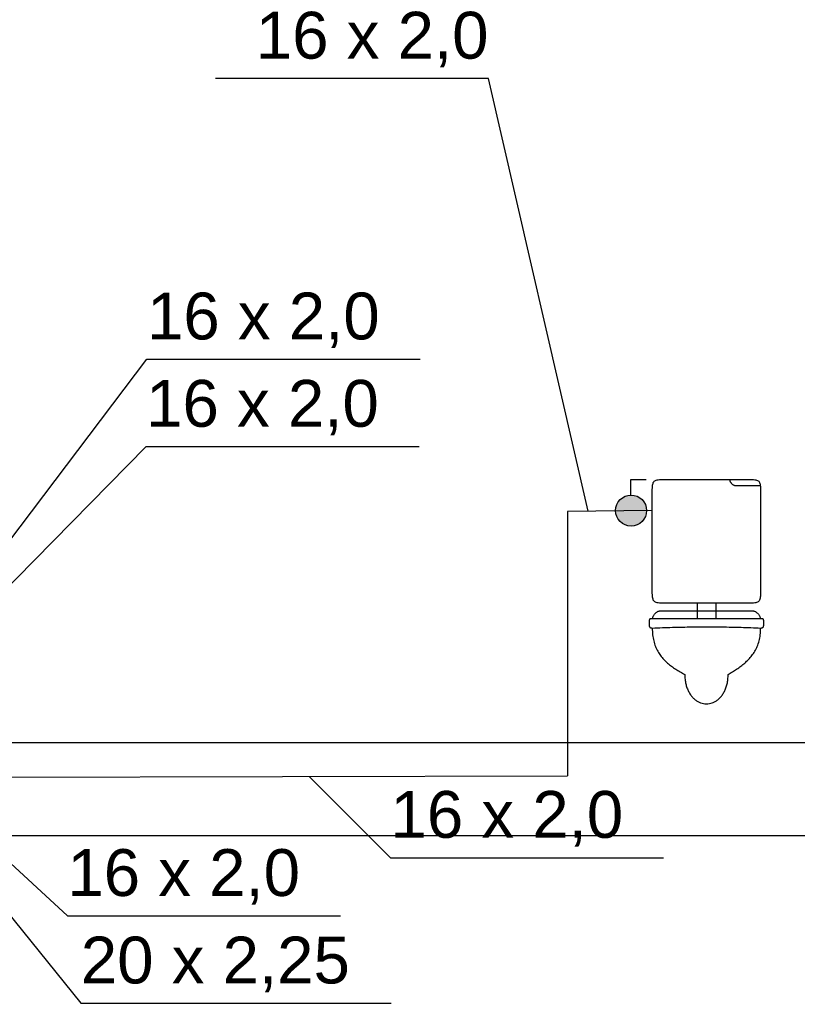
# Model space of a CAD drawing. Header units: inches. Extents: x -150.1 to -108.1, y -15.9 to 13.8.
# Tile 16 of 25: x -125.5 to -123, y -1.9 to 1.2. Entities that reach past the tile are written whole.
import ezdxf
from ezdxf.lldxf.tags import DXFTag

# ---------------------------------------------------------------- set-up
doc = ezdxf.new("R2010")
doc.units = ezdxf.units.IN
doc.header["$MEASUREMENT"] = 0
for name, color, linetype in [('IS_Armatura_Wodociag', 2, 'SOLID'), ('IS_Konstrukcja', 7, 'SOLID'), ('IS_Odbiorniki', 2, 'SOLID'), ('IS_Opisy_działek_Wodociag', 2, 'SOLID'), ('IS_Text_Armatury_Wodociag', 2, 'Continuous'), ('IS_Zimna_woda', 4, 'SOLID')]:
    doc.layers.add(name, color=color, linetype=linetype)
tags = doc.linetypes.add('SOLID', pattern=[10, 10, 0]).pattern_tags.tags
tags[6:7] = [DXFTag(74, 4), DXFTag(75, 0), DXFTag(340, '0'), DXFTag(46, 0.0), DXFTag(50, 0.0), DXFTag(44, 0.0), DXFTag(45, 0.0)]
tags[4:5] = [DXFTag(74, 4), DXFTag(75, 0), DXFTag(340, '0'), DXFTag(46, 0.0), DXFTag(50, 0.0), DXFTag(44, 0.0), DXFTag(45, 0.0)]

msp = doc.modelspace()

# ---------------------------------------------------------------- hatches: boundary and pattern name
at = {"layer": 'IS_Armatura_Wodociag', "ltscale": 0.01}
h = msp.add_hatch(color=256, dxfattribs=at)
edge = h.paths.add_edge_path()
edge.add_arc((-123.4956, -0.3522), 0.05, 0, 360)

# ---------------------------------------------------------------- linework, layer by layer
for p, q in [((-123.4969, -0.2522), (-123.4469, -0.2516)), ((-123.4962, -0.3022), (-123.4969, -0.2522))]:
    msp.add_line(p, q, dxfattribs=at)
msp.add_ellipse((-123.4956, -0.3522), major_axis=(0.05, 0), ratio=1, dxfattribs=at)
at = {"layer": 'IS_Konstrukcja', "ltscale": 0.01}
for p, q in [((-147.0968, -1.1014), (-114.0644, -1.1014)), ((-147.0968, -1.4014), (-114.0644, -1.4014))]:
    msp.add_line(p, q, dxfattribs=at)
at = {"layer": 'IS_Odbiorniki', "ltscale": 0.01}
for p, q in [((-123.2823, -0.6514), (-123.2823, -0.7014)), ((-123.2223, -0.6514), (-123.2223, -0.7014))]:
    msp.add_line(p, q, dxfattribs=at)
for points, knots in [([(-123.4273, -0.3014), (-123.4273, -0.2972), (-123.4273, -0.2897), (-123.4271, -0.2794), (-123.4265, -0.2711), (-123.4252, -0.2646), (-123.4229, -0.2594), (-123.4192, -0.2557), (-123.4141, -0.2534), (-123.4075, -0.2522), (-123.3992, -0.2515), (-123.389, -0.2514), (-123.3814, -0.2514), (-123.3773, -0.2514)], [0, 0, 0, 0, 0.01243432, 0.02261803, 0.03080098, 0.03729996, 0.0425926, 0.04742706, 0.0527197, 0.05921868, 0.06740164, 0.07758535, 0.09001967, 0.09001967, 0.09001967, 0.09001967]), ([(-123.3773, -0.2514), (-123.3723, -0.2514), (-123.3617, -0.2514), (-123.3447, -0.2514), (-123.3256, -0.2514), (-123.3048, -0.2514), (-123.2824, -0.2514), (-123.2586, -0.2514), (-123.2337, -0.2514), (-123.2079, -0.2514), (-123.1814, -0.2514), (-123.1544, -0.2514), (-123.1364, -0.2514), (-123.1273, -0.2514)], [0, 0, 0, 0, 0.0148385, 0.0319309, 0.0510518, 0.071976, 0.0944778, 0.1183321, 0.1433133, 0.1691961, 0.1957551, 0.2227648, 0.25, 0.25, 0.25, 0.25]), ([(-123.1773, -0.2514), (-123.1773, -0.2523), (-123.1771, -0.2541), (-123.1764, -0.2568), (-123.1753, -0.2594), (-123.1738, -0.2618), (-123.1721, -0.2641), (-123.17, -0.2661), (-123.1678, -0.2679), (-123.1653, -0.2694), (-123.1627, -0.2705), (-123.16, -0.2712), (-123.1582, -0.2714), (-123.1573, -0.2714)], [0, 0, 0, 0, 0.00273037, 0.00549292, 0.00830058, 0.01115075, 0.01403036, 0.01692041, 0.01980001, 0.02265018, 0.02545785, 0.0282204, 0.03095076, 0.03095076, 0.03095076, 0.03095076]), ([(-123.1273, -0.2514), (-123.1231, -0.2514), (-123.1156, -0.2514), (-123.1053, -0.2515), (-123.0971, -0.2522), (-123.0905, -0.2534), (-123.0854, -0.2557), (-123.0816, -0.2594), (-123.0794, -0.2646), (-123.0781, -0.2711), (-123.0775, -0.2794), (-123.0773, -0.2897), (-123.0773, -0.2972), (-123.0773, -0.3014)], [0, 0, 0, 0, 0.01243432, 0.02261803, 0.03080098, 0.03729996, 0.0425926, 0.04742706, 0.0527197, 0.05921868, 0.06740164, 0.07758535, 0.09001967, 0.09001967, 0.09001967, 0.09001967]), ([(-123.1573, -0.2714), (-123.1531, -0.2714), (-123.1454, -0.2714), (-123.1346, -0.2714), (-123.1256, -0.2714), (-123.1178, -0.2714), (-123.1111, -0.2714), (-123.1052, -0.2714), (-123.0998, -0.2714), (-123.0946, -0.2714), (-123.0892, -0.2714), (-123.0834, -0.2714), (-123.0794, -0.2714), (-123.0773, -0.2714)], [0, 0, 0, 0, 0.0125695, 0.0232006, 0.03218633, 0.03981968, 0.04639369, 0.05220135, 0.05753569, 0.06268971, 0.06795642, 0.07362885, 0.08, 0.08, 0.08, 0.08]), ([(-123.0773, -0.3014), (-123.0773, -0.3097), (-123.0773, -0.3259), (-123.0773, -0.3498), (-123.0773, -0.3728), (-123.0773, -0.3958), (-123.0773, -0.4191), (-123.0773, -0.4436), (-123.0773, -0.4697), (-123.0773, -0.4981), (-123.0773, -0.5293), (-123.0773, -0.5641), (-123.0773, -0.5885), (-123.0773, -0.6014)], [0, 0, 0, 0, 0.0250188, 0.0486627, 0.0715402, 0.09426, 0.1174305, 0.1416604, 0.1675582, 0.1957325, 0.2267919, 0.2613449, 0.3, 0.3, 0.3, 0.3]), ([(-123.3773, -0.6514), (-123.3814, -0.6514), (-123.389, -0.6514), (-123.3992, -0.6512), (-123.4075, -0.6506), (-123.4141, -0.6493), (-123.4192, -0.647), (-123.4229, -0.6433), (-123.4252, -0.6381), (-123.4265, -0.6316), (-123.4271, -0.6233), (-123.4273, -0.613), (-123.4273, -0.6055), (-123.4273, -0.6014)], [0, 0, 0, 0, 0.01243432, 0.02261803, 0.03080098, 0.03729996, 0.0425926, 0.04742706, 0.0527197, 0.05921868, 0.06740164, 0.07758535, 0.09001967, 0.09001967, 0.09001967, 0.09001967]), ([(-123.0773, -0.6014), (-123.0773, -0.6055), (-123.0773, -0.613), (-123.0775, -0.6233), (-123.0781, -0.6316), (-123.0794, -0.6381), (-123.0816, -0.6433), (-123.0854, -0.647), (-123.0905, -0.6493), (-123.0971, -0.6506), (-123.1053, -0.6512), (-123.1156, -0.6514), (-123.1231, -0.6514), (-123.1273, -0.6514)], [0, 0, 0, 0, 0.01243432, 0.02261803, 0.03080098, 0.03729996, 0.0425926, 0.04742706, 0.0527197, 0.05921868, 0.06740164, 0.07758535, 0.09001967, 0.09001967, 0.09001967, 0.09001967]), ([(-123.1273, -0.6514), (-123.1339, -0.6514), (-123.1469, -0.6514), (-123.1662, -0.6514), (-123.1851, -0.6514), (-123.2042, -0.6514), (-123.2238, -0.6514), (-123.2444, -0.6514), (-123.2665, -0.6514), (-123.2905, -0.6514), (-123.3169, -0.6514), (-123.3461, -0.6514), (-123.3665, -0.6514), (-123.3773, -0.6514)], [0, 0, 0, 0, 0.0199098, 0.0390308, 0.0578137, 0.0767092, 0.0961683, 0.1166416, 0.13858, 0.1624343, 0.1886551, 0.2176935, 0.25, 0.25, 0.25, 0.25]), ([(-123.4273, -0.7014), (-123.4268, -0.7), (-123.4259, -0.6974), (-123.4242, -0.6937), (-123.4223, -0.6903), (-123.4202, -0.6872), (-123.4179, -0.6845), (-123.4155, -0.6821), (-123.413, -0.6801), (-123.4104, -0.6784), (-123.4078, -0.6773), (-123.405, -0.6765), (-123.4032, -0.6764), (-123.4023, -0.6764)], [0, 0, 0, 0, 0.00423186, 0.00830097, 0.01220149, 0.01592844, 0.01947867, 0.02285217, 0.02605368, 0.02909475, 0.03199625, 0.03479091, 0.03752535, 0.03752535, 0.03752535, 0.03752535]), ([(-123.4023, -0.6764), (-123.3885, -0.6764), (-123.3638, -0.6764), (-123.3305, -0.6764), (-123.3039, -0.6764), (-123.2821, -0.6764), (-123.2632, -0.6764), (-123.245, -0.6764), (-123.2258, -0.6764), (-123.2035, -0.6764), (-123.1762, -0.6764), (-123.1419, -0.6764), (-123.1165, -0.6764), (-123.1023, -0.6764)], [0, 0, 0, 0, 0.0413599, 0.0740195, 0.0999399, 0.1210819, 0.1394065, 0.1568745, 0.175447, 0.1970849, 0.2237491, 0.2574005, 0.3, 0.3, 0.3, 0.3]), ([(-123.1023, -0.6764), (-123.1014, -0.6764), (-123.0995, -0.6765), (-123.0968, -0.6773), (-123.0941, -0.6784), (-123.0915, -0.6801), (-123.089, -0.6821), (-123.0867, -0.6845), (-123.0844, -0.6872), (-123.0823, -0.6903), (-123.0804, -0.6937), (-123.0787, -0.6974), (-123.0777, -0.7), (-123.0773, -0.7014)], [0, 0, 0, 0, 0.00273444, 0.00552909, 0.00843059, 0.01147167, 0.01467318, 0.01804667, 0.02159691, 0.02532386, 0.02922438, 0.03329349, 0.03752535, 0.03752535, 0.03752535, 0.03752535]), ([(-123.4273, -0.7014), (-123.4281, -0.7014), (-123.4296, -0.7014), (-123.4317, -0.7014), (-123.4333, -0.7016), (-123.4347, -0.702), (-123.4357, -0.7027), (-123.4364, -0.7039), (-123.4369, -0.7054), (-123.4371, -0.7073), (-123.4373, -0.7098), (-123.4373, -0.7129), (-123.4373, -0.7151), (-123.4373, -0.7164)], [0, 0, 0, 0, 0.00248688, 0.00452447, 0.00616882, 0.00750526, 0.00868128, 0.00991384, 0.01141668, 0.01334144, 0.01579113, 0.01884568, 0.02257596, 0.02257596, 0.02257596, 0.02257596]), ([(-123.4373, -0.7164), (-123.4373, -0.7172), (-123.4373, -0.7189), (-123.4372, -0.7212), (-123.4371, -0.7233), (-123.4369, -0.7252), (-123.4364, -0.7269), (-123.4357, -0.7283), (-123.4347, -0.7294), (-123.4334, -0.7303), (-123.4317, -0.7309), (-123.4296, -0.7313), (-123.4281, -0.7314), (-123.4273, -0.7314)], [0, 0, 0, 0, 0.00260332, 0.00495928, 0.00707154, 0.00895171, 0.01062718, 0.01215261, 0.01362068, 0.01515861, 0.01690281, 0.01897256, 0.0214625, 0.0214625, 0.0214625, 0.0214625]), ([(-123.0773, -0.7014), (-123.0886, -0.7014), (-123.1111, -0.7014), (-123.1448, -0.7014), (-123.1781, -0.7014), (-123.211, -0.7014), (-123.2435, -0.7014), (-123.2756, -0.7014), (-123.3071, -0.7014), (-123.338, -0.7014), (-123.3684, -0.7014), (-123.3981, -0.7014), (-123.4176, -0.7014), (-123.4273, -0.7014)], [0, 0, 0, 0, 0.0339594, 0.0676258, 0.1009542, 0.1338993, 0.1664162, 0.1984598, 0.229985, 0.2609467, 0.2912998, 0.3209992, 0.35, 0.35, 0.35, 0.35]), ([(-123.4273, -0.7314), (-123.4164, -0.7309), (-123.3948, -0.7301), (-123.3624, -0.7291), (-123.3302, -0.7283), (-123.2982, -0.7278), (-123.2663, -0.7276), (-123.2346, -0.7276), (-123.203, -0.7278), (-123.1715, -0.7283), (-123.1401, -0.7291), (-123.1087, -0.7301), (-123.0877, -0.7309), (-123.0773, -0.7314)], [0, 0, 0, 0, 0.0326306, 0.0650275, 0.0972149, 0.1292172, 0.1610589, 0.1927644, 0.2243581, 0.2558647, 0.2873085, 0.3187141, 0.350106, 0.350106, 0.350106, 0.350106]), ([(-123.0673, -0.7164), (-123.0673, -0.7151), (-123.0673, -0.7129), (-123.0673, -0.7098), (-123.0674, -0.7073), (-123.0677, -0.7054), (-123.0681, -0.7039), (-123.0688, -0.7027), (-123.0699, -0.702), (-123.0712, -0.7016), (-123.0729, -0.7014), (-123.075, -0.7014), (-123.0765, -0.7014), (-123.0773, -0.7014)], [0, 0, 0, 0, 0.00373029, 0.00678483, 0.00923453, 0.01115929, 0.01266213, 0.01389468, 0.0150707, 0.01640714, 0.0180515, 0.02008909, 0.02257596, 0.02257596, 0.02257596, 0.02257596]), ([(-123.0773, -0.7314), (-123.0765, -0.7314), (-123.0749, -0.7313), (-123.0729, -0.7309), (-123.0712, -0.7303), (-123.0698, -0.7294), (-123.0688, -0.7283), (-123.0682, -0.7269), (-123.0677, -0.7252), (-123.0675, -0.7233), (-123.0673, -0.7212), (-123.0673, -0.7189), (-123.0673, -0.7172), (-123.0673, -0.7164)], [0, 0, 0, 0, 0.00248994, 0.00455969, 0.00630389, 0.00784182, 0.00930989, 0.01083532, 0.01251079, 0.01439096, 0.01650323, 0.01885919, 0.0214625, 0.0214625, 0.0214625, 0.0214625]), ([(-123.4273, -0.7314), (-123.4273, -0.7387), (-123.4266, -0.7527), (-123.4231, -0.7726), (-123.4176, -0.7905), (-123.4101, -0.8064), (-123.4009, -0.8206), (-123.3902, -0.8333), (-123.3783, -0.8447), (-123.3653, -0.855), (-123.3515, -0.8644), (-123.3371, -0.8731), (-123.3273, -0.8786), (-123.3223, -0.8814)], [0, 0, 0, 0, 0.022009, 0.0420139, 0.0604947, 0.0779125, 0.0946803, 0.1111371, 0.1275324, 0.1440256, 0.1606965, 0.1775602, 0.1945849, 0.1945849, 0.1945849, 0.1945849]), ([(-123.1823, -0.8814), (-123.1777, -0.8786), (-123.1685, -0.873), (-123.1548, -0.8643), (-123.1414, -0.8549), (-123.1285, -0.8446), (-123.1164, -0.8333), (-123.1054, -0.8206), (-123.0958, -0.8064), (-123.0878, -0.7905), (-123.0818, -0.7727), (-123.0781, -0.7527), (-123.0773, -0.7387), (-123.0773, -0.7314)], [0, 0, 0, 0, 0.0160517, 0.0323232, 0.0487165, 0.0651746, 0.0817004, 0.0983761, 0.11538, 0.1329948, 0.1516015, 0.1716595, 0.193675, 0.193675, 0.193675, 0.193675]), ([(-123.3223, -0.8814), (-123.3223, -0.8866), (-123.3218, -0.8968), (-123.3194, -0.9113), (-123.3155, -0.9245), (-123.3104, -0.9363), (-123.3042, -0.9467), (-123.2971, -0.9556), (-123.2891, -0.9631), (-123.2805, -0.9689), (-123.2713, -0.9732), (-123.2619, -0.9758), (-123.2555, -0.9764), (-123.2523, -0.9764)], [0, 0, 0, 0, 0.0157588, 0.0304114, 0.0440832, 0.05689, 0.068938, 0.0803261, 0.091148, 0.1014962, 0.1114679, 0.1211705, 0.1307285, 0.1307285, 0.1307285, 0.1307285]), ([(-123.2523, -0.9764), (-123.2491, -0.9764), (-123.2427, -0.9758), (-123.2332, -0.9732), (-123.2241, -0.9689), (-123.2155, -0.9631), (-123.2075, -0.9556), (-123.2003, -0.9467), (-123.1941, -0.9363), (-123.189, -0.9245), (-123.1852, -0.9113), (-123.1828, -0.8968), (-123.1823, -0.8866), (-123.1823, -0.8814)], [0, 0, 0, 0, 0.009558, 0.0192606, 0.0292323, 0.0395805, 0.0504023, 0.0617905, 0.0738385, 0.0866453, 0.1003171, 0.1149697, 0.1307285, 0.1307285, 0.1307285, 0.1307285])]:
    msp.add_open_spline(points, degree=3, knots=knots, dxfattribs=at)
msp.add_open_spline([(-123.4273, -0.6014), (-123.4273, -0.5923), (-123.4273, -0.5741), (-123.4273, -0.5468), (-123.4273, -0.5195), (-123.4273, -0.4923), (-123.4273, -0.465), (-123.4273, -0.4377), (-123.4273, -0.4104), (-123.4273, -0.3832), (-123.4273, -0.3559), (-123.4273, -0.3286), (-123.4273, -0.3104), (-123.4273, -0.3014)], degree=3, dxfattribs=at)
at = {"layer": 'IS_Opisy_działek_Wodociag', "ltscale": 0.01}
for p, q in [((-123.9561, 1.0431), (-124.8381, 1.0431)), ((-123.6343, -0.354), (-123.9561, 1.0431)), ((-125.7259, -0.7441), (-125.059, 0.1364)), ((-125.059, 0.1364), (-124.177, 0.1364)), ((-125.8259, -0.9229), (-125.0618, -0.1456)), ((-125.0618, -0.1456), (-124.1798, -0.1456)), ((-125.8563, -1.1626), (-125.3161, -1.6608)), ((-125.861, -1.2131), (-125.2727, -1.9433)), ((-124.5351, -1.2105), (-124.2726, -1.473)), ((-124.2726, -1.473), (-123.3906, -1.473)), ((-125.3161, -1.6608), (-124.4341, -1.6608)), ((-125.2727, -1.9433), (-124.2707, -1.9433))]:
    msp.add_line(p, q, dxfattribs=at)
at = {"layer": 'IS_Zimna_woda', "ltscale": 0.01}
for p, q in [((-123.4273, -0.3514), (-123.7015, -0.3548)), ((-123.7015, -0.3548), (-123.7015, -1.2086)), ((-125.7259, -1.2131), (-123.7015, -1.2086))]:
    msp.add_line(p, q, dxfattribs=at)

# ---------------------------------------------------------------- texts
at = {"layer": 'IS_Opisy_działek_Wodociag', "ltscale": 0.01, "char_height": 0.1512}
for s, insert, attachment_point in [('\\fArial|b0|i0;16 x 2,0', (-123.9561, 1.0791), 9), ('\\fArial|b0|i0;16 x 2,0', (-125.059, 0.1724), 7), ('\\fArial|b0|i0;16 x 2,0', (-125.0618, -0.1096), 7), ('\\fArial|b0|i0;', (-124.967, -0.5544), 7), ('\\fArial|b0|i0;', (-123.7244, -0.5643), 7), ('\\fArial|b0|i0;', (-124.6764, -0.6219), 1), ('\\fArial|b0|i0;', (-124.6764, -0.6219), 1), ('\\fArial|b0|i0;', (-123.6807, -0.612), 1), ('\\fArial|b0|i0;', (-123.6807, -0.612), 1), ('\\fArial|b0|i0;', (-124.907, -0.6744), 7), ('\\fArial|b0|i0;', (-124.907, -0.6744), 7), ('\\fArial|b0|i0;', (-123.6644, -0.6843), 7), ('\\fArial|b0|i0;', (-123.6644, -0.6843), 7), ('\\fArial|b0|i0;16 x 2,0', (-124.2726, -1.437), 7), ('\\fArial|b0|i0;16 x 2,0', (-125.3161, -1.6248), 7), ('\\fArial|b0|i0;20 x 2,25', (-125.2727, -1.9073), 7)]:
    msp.add_mtext(s, dxfattribs=dict(at, insert=insert, attachment_point=attachment_point))
at = {"layer": 'IS_Text_Armatury_Wodociag', "linetype": 'SOLID', "ltscale": 0.01, "char_height": 0.0864, "attachment_point": 7}
for insert in [(-125.249, 0.3229), (-124.318, 0.3052), (-124.218, 0.3055), (-123.3884, 0.297), (-123.2884, 0.3055)]:
    msp.add_mtext('\\fArial|b0|i0;', dxfattribs=dict(at, insert=insert))

doc.saveas('drawing.dxf')
